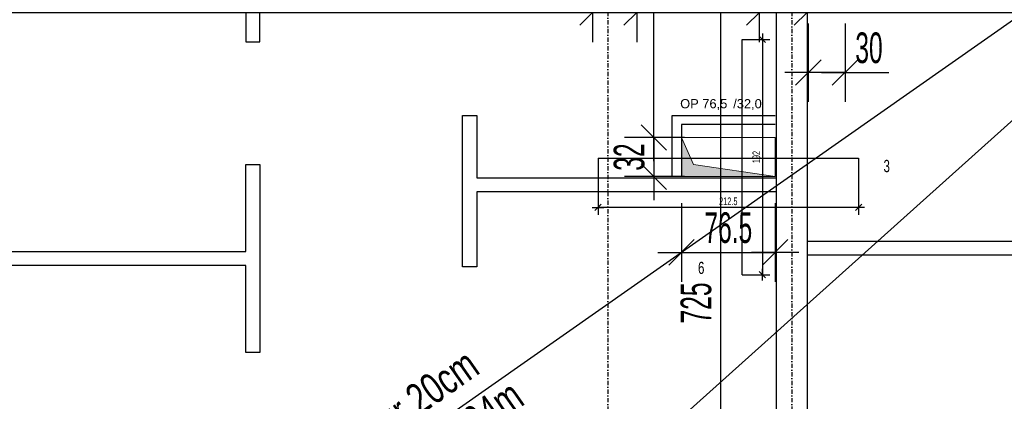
# Model space of a CAD drawing. Header units: millimetres. Extents: x -796 to 14823, y -2819 to 1873.
# Tile 31 of 51: x 11405 to 12209, y -799 to -488. Entities that reach past the tile are written whole.
import ezdxf

# ---------------------------------------------------------------- set-up
doc = ezdxf.new("R2010")
doc.units = ezdxf.units.MM
doc.header["$LTSCALE"] = 10
doc.linetypes.add('MO', pattern=[0.7, 0.35, -0.17, 0.01, -0.17])
for name, color, linetype in [('BA_wym', 1, 'Continuous'), ('BD_osm', 1, 'MO'), ('BD_wic', 1, 'Continuous'), ('BD_wig', 3, 'Continuous'), ('BZ_txs', 2, 'Continuous')]:
    doc.layers.add(name, color=color, linetype=linetype)
doc.layers.add('Nowe_A-Przebicia_Nr_pióra__1', color=7, linetype='Continuous', lineweight=13)
doc.layers.add('Nowe_A-Przebicia_Nr_pióra__102', color=7, linetype='Continuous', lineweight=5, true_color=0xcccccc)
doc.styles.add('BIKTS', font='bikromsw.shx', dxfattribs={"width": 0.8})
doc.styles.add('BIKWYM', font='bikromsw.shx', dxfattribs={"width": 0.6})
doc.styles.add('STYL_AUTOMATYCZNY_1', font='arial.ttf')
doc.dimstyles.new('BA_KR_100_cm', dxfattribs={"dimtxt": 25, "dimasz": 1.666667, "dimexe": 24, "dimexo": 0, "dimgap": 0, "dimtad": 0, "dimdec": 1, "dimrnd": 0.5, "dimzin": 9, "dimdsep": 46, "dimtxsty": 'BIKWYM', "dimblk": 'WYM-KR', "dimcen": 0, "dimdle": 20, "dimclrd": 256, "dimclre": 256, "dimclrt": 2, "dimadec": 0, "dimazin": 0, "dimtfac": 0.033333, "dimtdec": 1, "dimtmove": 0, "dimatfit": 3, "dimldrblk": 'WYM-KR', "dimfxl": 25, "dimfxlon": 1, "dimtvp": 0.8, "dimtolj": 1, "dimarcsym": 0})
doc.dimstyles.new('BA_KR_25_cm', dxfattribs={"dimscale": 0.25, "dimtxt": 25, "dimasz": 1.666667, "dimexe": 24, "dimexo": 0, "dimgap": 0, "dimtad": 0, "dimdec": 1, "dimrnd": 0.5, "dimzin": 9, "dimdsep": 46, "dimtxsty": 'BIKWYM', "dimblk": 'WYM-KR', "dimcen": 0, "dimdle": 20, "dimclrd": 256, "dimclre": 256, "dimclrt": 7, "dimadec": 0, "dimazin": 0, "dimtfac": 0.033333, "dimtdec": 1, "dimtmove": 0, "dimatfit": 3, "dimldrblk": 'WYM-KR', "dimfxl": 1, "dimtvp": 0.8, "dimtolj": 1, "dimarcsym": 0})

# ---------------------------------------------------------------- blocks, each defined once
blk = doc.blocks.new('WYM-KR')
at = {"color": 7, "linetype": 'ByBlock'}
blk.add_line((6.24, 6.24), (-6.24, -6.24), dxfattribs=at)
at = {"linetype": 'ByBlock'}
blk.add_line((11.52, 0), (-11.52, 0), dxfattribs=at)
blk = doc.blocks.new('*D488')
at = {"layer": 'BA_wym', "lineweight": -2}
for p, q in [((10886.64, 769.85), (10837.64, 769.85)), ((10861.64, 768.19), (10861.64, -1275.48)), ((10886.64, -1277.15), (10837.64, -1277.15))]:
    blk.add_line(p, q, dxfattribs=at)
at = {"layer": 'Defpoints', "color": 0}
for p in [(12022.65, 769.85), (10861.64, -1277.15), (11332.64, -1277.15)]:
    blk.add_point(p, dxfattribs=at)
at = {"layer": 'BA_wym', "lineweight": -2, "xscale": 1.666666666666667, "yscale": 1.666666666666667, "zscale": 1.666666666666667}
for p, rotation in [((10861.64, 769.85), 90), ((10861.64, -1277.15), 270)]:
    blk.add_blockref('WYM-KR', p, dxfattribs=dict(at, rotation=rotation))
at = {"layer": 'BA_wym', "color": 2, "insert": (10841.64, -253.65), "char_height": 25, "attachment_point": 5, "rotation": 90, "style": 'BIKWYM'}
blk.add_mtext('\\A1;2047', dxfattribs=at)
blk = doc.blocks.new('*D527')
at = {"layer": 'BA_wym', "lineweight": -2}
for p, q in [((11357.64, -441.84), (11357.64, -505.84)), ((11872.64, -441.84), (11872.64, -505.84)), ((11359.31, -481.84), (11870.98, -481.84))]:
    blk.add_line(p, q, dxfattribs=at)
at = {"layer": 'Defpoints', "color": 0}
for p in [(11357.64, -268.21), (11872.64, -268.21), (11872.64, -481.84)]:
    blk.add_point(p, dxfattribs=at)
at = {"layer": 'BA_wym', "lineweight": -2, "xscale": 1.666666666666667, "yscale": 1.666666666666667, "zscale": 1.666666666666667, "rotation": 180}
blk.add_blockref('WYM-KR', (11357.64, -481.84), dxfattribs=at)
at = {"layer": 'BA_wym', "lineweight": -2, "xscale": 1.666666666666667, "yscale": 1.666666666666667, "zscale": 1.666666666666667}
blk.add_blockref('WYM-KR', (11872.64, -481.84), dxfattribs=at)
at = {"layer": 'BA_wym', "color": 2, "insert": (11635.6, -461.84), "char_height": 25, "attachment_point": 5, "style": 'BIKWYM'}
blk.add_mtext('\\A1;515', dxfattribs=at)
blk = doc.blocks.new('*D528')
at = {"layer": 'BA_wym', "lineweight": -2}
for p, q in [((11872.64, -441.84), (11872.64, -505.84)), ((11908.64, -441.84), (11908.64, -505.84)), ((11870.98, -481.84), (11820.74, -481.84)), ((11872.64, -481.84), (11908.64, -481.84)), ((11910.31, -481.84), (11911.98, -481.84))]:
    blk.add_line(p, q, dxfattribs=at)
at = {"layer": 'Defpoints', "color": 0}
for p in [(11872.64, -356.15), (11908.64, -356.15), (11908.64, -481.84)]:
    blk.add_point(p, dxfattribs=at)
at = {"layer": 'BA_wym', "lineweight": -2, "xscale": 1.666666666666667, "yscale": 1.666666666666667, "zscale": 1.666666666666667}
blk.add_blockref('WYM-KR', (11872.64, -481.84), dxfattribs=at)
at = {"layer": 'BA_wym', "lineweight": -2, "xscale": 1.666666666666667, "yscale": 1.666666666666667, "zscale": 1.666666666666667, "rotation": 180}
blk.add_blockref('WYM-KR', (11908.64, -481.84), dxfattribs=at)
at = {"layer": 'BA_wym', "color": 2, "insert": (11836.93, -461.84), "char_height": 25, "attachment_point": 5, "style": 'BIKWYM'}
blk.add_mtext('\\A1;36', dxfattribs=at)
blk = doc.blocks.new('*D529')
at = {"layer": 'BA_wym', "lineweight": -2}
for p, q in [((11908.64, -441.84), (11908.64, -505.84)), ((12008.64, -441.84), (12008.64, -505.84)), ((11910.31, -481.84), (12006.98, -481.84))]:
    blk.add_line(p, q, dxfattribs=at)
at = {"layer": 'Defpoints', "color": 0}
for p in [(11908.64, -356.15), (12008.64, -356.15), (12008.64, -481.84)]:
    blk.add_point(p, dxfattribs=at)
at = {"layer": 'BA_wym', "lineweight": -2, "xscale": 1.666666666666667, "yscale": 1.666666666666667, "zscale": 1.666666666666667, "rotation": 180}
blk.add_blockref('WYM-KR', (11908.64, -481.84), dxfattribs=at)
at = {"layer": 'BA_wym', "lineweight": -2, "xscale": 1.666666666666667, "yscale": 1.666666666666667, "zscale": 1.666666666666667}
blk.add_blockref('WYM-KR', (12008.64, -481.84), dxfattribs=at)
at = {"layer": 'BA_wym', "color": 2, "insert": (11958.64, -461.84), "char_height": 25, "attachment_point": 5, "style": 'BIKWYM'}
blk.add_mtext('\\A1;100', dxfattribs=at)
blk = doc.blocks.new('*D530')
at = {"layer": 'BA_wym', "lineweight": -2}
for p, q in [((12008.64, -441.84), (12008.64, -505.84)), ((12047.64, -441.84), (12047.64, -505.84)), ((12010.31, -481.84), (12045.98, -481.84))]:
    blk.add_line(p, q, dxfattribs=at)
at = {"layer": 'Defpoints', "color": 0}
for p in [(12008.64, -356.15), (12047.64, -356.15), (12047.64, -481.84)]:
    blk.add_point(p, dxfattribs=at)
at = {"layer": 'BA_wym', "lineweight": -2, "xscale": 1.666666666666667, "yscale": 1.666666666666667, "zscale": 1.666666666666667, "rotation": 180}
blk.add_blockref('WYM-KR', (12008.64, -481.84), dxfattribs=at)
at = {"layer": 'BA_wym', "lineweight": -2, "xscale": 1.666666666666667, "yscale": 1.666666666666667, "zscale": 1.666666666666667}
blk.add_blockref('WYM-KR', (12047.64, -481.84), dxfattribs=at)
at = {"layer": 'BA_wym', "color": 2, "insert": (12028.14, -461.84), "char_height": 25, "attachment_point": 5, "style": 'BIKWYM'}
blk.add_mtext('\\A1;39', dxfattribs=at)
blk = doc.blocks.new('*D531')
at = {"layer": 'BA_wym', "lineweight": -2}
for p, q in [((12047.64, -441.84), (12047.64, -505.84)), ((12242.14, -441.84), (12242.14, -505.84)), ((12049.31, -481.84), (12240.48, -481.84))]:
    blk.add_line(p, q, dxfattribs=at)
at = {"layer": 'Defpoints', "color": 0}
for p in [(12047.64, -356.15), (12242.14, -356.15), (12242.14, -481.84)]:
    blk.add_point(p, dxfattribs=at)
at = {"layer": 'BA_wym', "lineweight": -2, "xscale": 1.666666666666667, "yscale": 1.666666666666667, "zscale": 1.666666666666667, "rotation": 180}
blk.add_blockref('WYM-KR', (12047.64, -481.84), dxfattribs=at)
at = {"layer": 'BA_wym', "lineweight": -2, "xscale": 1.666666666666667, "yscale": 1.666666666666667, "zscale": 1.666666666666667}
blk.add_blockref('WYM-KR', (12242.14, -481.84), dxfattribs=at)
at = {"layer": 'BA_wym', "color": 2, "insert": (12144.89, -461.84), "char_height": 25, "attachment_point": 5, "style": 'BIKWYM'}
blk.add_mtext('\\A1;194.5', dxfattribs=at)
blk = doc.blocks.new('*D557')
at = {"layer": 'BA_wym', "lineweight": -2}
for p, q in [((12002.13, -356.15), (11953.13, -356.15)), ((11977.13, -357.81), (11977.13, -1079.48)), ((12002.13, -1081.15), (11953.13, -1081.15))]:
    blk.add_line(p, q, dxfattribs=at)
at = {"layer": 'Defpoints', "color": 0}
for p in [(12017.13, -356.15), (11977.13, -1081.15), (12017.13, -1081.15)]:
    blk.add_point(p, dxfattribs=at)
at = {"layer": 'BA_wym', "lineweight": -2, "xscale": 1.666666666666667, "yscale": 1.666666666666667, "zscale": 1.666666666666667}
for p, rotation in [((11977.13, -356.15), 90), ((11977.13, -1081.15), 270)]:
    blk.add_blockref('WYM-KR', p, dxfattribs=dict(at, rotation=rotation))
at = {"layer": 'BA_wym', "color": 2, "insert": (11957.13, -718.65), "char_height": 25, "attachment_point": 5, "rotation": 90, "style": 'BIKWYM'}
blk.add_mtext('\\A1;725', dxfattribs=at)
blk = doc.blocks.new('*D577')
at = {"layer": 'BA_wym', "lineweight": -2}
for p, q in [((11947.57, -583.69), (11898.57, -583.69)), ((11922.57, -582.03), (11922.57, -580.36)), ((11922.57, -583.69), (11922.57, -615.64)), ((11947.57, -615.64), (11898.57, -615.64)), ((11922.57, -617.31), (11922.57, -618.98))]:
    blk.add_line(p, q, dxfattribs=at)
at = {"layer": 'Defpoints', "color": 0}
for p in [(11973.32, -583.69), (11922.57, -615.64), (11973.32, -615.64)]:
    blk.add_point(p, dxfattribs=at)
at = {"layer": 'BA_wym', "lineweight": -2, "xscale": 1.666666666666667, "yscale": 1.666666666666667, "zscale": 1.666666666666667}
for p, rotation in [((11922.57, -583.69), 270), ((11922.57, -615.64), 90)]:
    blk.add_blockref('WYM-KR', p, dxfattribs=dict(at, rotation=rotation))
at = {"layer": 'BA_wym', "color": 2, "insert": (11902.57, -599.67), "char_height": 25, "attachment_point": 5, "rotation": 90, "style": 'BIKWYM'}
blk.add_mtext('\\A1;32', dxfattribs=at)
blk = doc.blocks.new('*D578')
at = {"layer": 'BA_wym', "lineweight": -2}
for p, q in [((11947.57, -356.15), (11898.57, -356.15)), ((11922.57, -582.03), (11922.57, -357.81)), ((11947.57, -583.69), (11898.57, -583.69))]:
    blk.add_line(p, q, dxfattribs=at)
at = {"layer": 'Defpoints', "color": 0}
for p in [(11922.57, -356.15), (11962.57, -356.15), (11973.32, -583.69)]:
    blk.add_point(p, dxfattribs=at)
at = {"layer": 'BA_wym', "lineweight": -2, "xscale": 1.666666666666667, "yscale": 1.666666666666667, "zscale": 1.666666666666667}
for p, rotation in [((11922.57, -356.15), 90), ((11922.57, -583.69), 270)]:
    blk.add_blockref('WYM-KR', p, dxfattribs=dict(at, rotation=rotation))
at = {"layer": 'BA_wym', "color": 2, "insert": (11902.57, -421.12), "char_height": 25, "attachment_point": 5, "rotation": 90, "style": 'BIKWYM'}
blk.add_mtext('\\A1;227.5', dxfattribs=at)
blk = doc.blocks.new('*D579')
at = {"layer": 'BA_wym', "lineweight": -2}
for p, q in [((11945.14, -637.36), (11945.14, -701.36)), ((12021.64, -637.36), (12021.64, -701.36)), ((11946.81, -677.36), (12019.98, -677.36))]:
    blk.add_line(p, q, dxfattribs=at)
at = {"layer": 'Defpoints', "color": 0}
for p in [(11945.14, -615.64), (12021.64, -615.64), (12021.64, -677.36)]:
    blk.add_point(p, dxfattribs=at)
at = {"layer": 'BA_wym', "lineweight": -2, "xscale": 1.666666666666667, "yscale": 1.666666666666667, "zscale": 1.666666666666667, "rotation": 180}
blk.add_blockref('WYM-KR', (11945.14, -677.36), dxfattribs=at)
at = {"layer": 'BA_wym', "lineweight": -2, "xscale": 1.666666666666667, "yscale": 1.666666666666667, "zscale": 1.666666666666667}
blk.add_blockref('WYM-KR', (12021.64, -677.36), dxfattribs=at)
at = {"layer": 'BA_wym', "color": 2, "insert": (11983.39, -657.36), "char_height": 25, "attachment_point": 5, "style": 'BIKWYM'}
blk.add_mtext('\\A1;76.5', dxfattribs=at)
blk = doc.blocks.new('*D581')
at = {"layer": 'BA_wym', "lineweight": -2}
for p, q in [((12048.64, -490.7), (12048.64, -554.7)), ((12078.64, -490.7), (12078.64, -554.7)), ((12046.98, -530.7), (12045.31, -530.7)), ((12078.64, -530.7), (12048.64, -530.7)), ((12080.31, -530.7), (12114.36, -530.7))]:
    blk.add_line(p, q, dxfattribs=at)
at = {"layer": 'Defpoints', "color": 0}
for p in [(12048.64, -407.15), (12078.64, -407.15), (12048.64, -530.7)]:
    blk.add_point(p, dxfattribs=at)
at = {"layer": 'BA_wym', "lineweight": -2, "xscale": 1.666666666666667, "yscale": 1.666666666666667, "zscale": 1.666666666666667}
blk.add_blockref('WYM-KR', (12048.64, -530.7), dxfattribs=at)
at = {"layer": 'BA_wym', "lineweight": -2, "xscale": 1.666666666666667, "yscale": 1.666666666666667, "zscale": 1.666666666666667, "rotation": 180}
blk.add_blockref('WYM-KR', (12078.64, -530.7), dxfattribs=at)
at = {"layer": 'BA_wym', "color": 2, "insert": (12098.17, -510.7), "char_height": 25, "attachment_point": 5, "style": 'BIKWYM'}
blk.add_mtext('\\A1;30', dxfattribs=at)
blk = doc.blocks.new('*D634')
at = {"layer": 'BA_wym', "lineweight": -2}
for p, q in [((11161.64, -1642.6), (11161.64, -1706.6)), ((14108.64, -1642.6), (14108.64, -1706.6)), ((11163.31, -1682.6), (14106.98, -1682.6))]:
    blk.add_line(p, q, dxfattribs=at)
at = {"layer": 'Defpoints', "color": 0}
for p in [(11161.64, -178.65), (14108.64, -178.65), (14108.64, -1682.6)]:
    blk.add_point(p, dxfattribs=at)
at = {"layer": 'BA_wym', "lineweight": -2, "xscale": 1.666666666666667, "yscale": 1.666666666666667, "zscale": 1.666666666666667, "rotation": 180}
blk.add_blockref('WYM-KR', (11161.64, -1682.6), dxfattribs=at)
at = {"layer": 'BA_wym', "lineweight": -2, "xscale": 1.666666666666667, "yscale": 1.666666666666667, "zscale": 1.666666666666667}
blk.add_blockref('WYM-KR', (14108.64, -1682.6), dxfattribs=at)
at = {"layer": 'BA_wym', "color": 2, "insert": (12635.14, -1662.6), "char_height": 25, "attachment_point": 5, "style": 'BIKWYM'}
blk.add_mtext('\\A1;2947', dxfattribs=at)
blk = doc.blocks.new('*D643')
at = {"layer": 'BD_wic', "lineweight": -2}
for p, q in [((11994.68, -503.69), (12017.27, -503.69)), ((12011.27, -504.11), (12011.27, -695.23)), ((11994.68, -695.64), (12017.27, -695.64))]:
    blk.add_line(p, q, dxfattribs=at)
at = {"layer": 'Defpoints', "color": 0}
for p in [(11994.68, -503.69), (11994.68, -695.64), (12011.27, -695.64)]:
    blk.add_point(p, dxfattribs=at)
at = {"layer": 'BD_wic', "lineweight": -2, "xscale": 0.4166666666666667, "yscale": 0.4166666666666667, "zscale": 0.4166666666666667}
for p, rotation in [((12011.27, -503.69), 90), ((12011.27, -695.64), 270)]:
    blk.add_blockref('WYM-KR', p, dxfattribs=dict(at, rotation=rotation))
at = {"layer": 'BD_wic', "color": 7, "insert": (12006.27, -599.67), "char_height": 6.25, "attachment_point": 5, "rotation": 90, "style": 'BIKWYM'}
blk.add_mtext('\\A1;192', dxfattribs=at)
blk = doc.blocks.new('*D644')
at = {"layer": 'BD_wic', "lineweight": -2}
for p, q in [((11877.15, -600.59), (11877.15, -646.76)), ((12089.64, -600.59), (12089.64, -646.76)), ((12089.23, -640.76), (11877.56, -640.76))]:
    blk.add_line(p, q, dxfattribs=at)
at = {"layer": 'Defpoints', "color": 0}
for p in [(11877.15, -600.59), (12089.64, -600.59), (11877.15, -640.76)]:
    blk.add_point(p, dxfattribs=at)
at = {"layer": 'BD_wic', "lineweight": -2, "xscale": 0.4166666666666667, "yscale": 0.4166666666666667, "zscale": 0.4166666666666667, "rotation": 180}
blk.add_blockref('WYM-KR', (11877.15, -640.76), dxfattribs=at)
at = {"layer": 'BD_wic', "lineweight": -2, "xscale": 0.4166666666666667, "yscale": 0.4166666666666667, "zscale": 0.4166666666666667}
blk.add_blockref('WYM-KR', (12089.64, -640.76), dxfattribs=at)
at = {"layer": 'BD_wic', "color": 7, "insert": (11983.39, -635.76), "char_height": 6.25, "attachment_point": 5, "style": 'BIKWYM'}
blk.add_mtext('\\A1;212.5', dxfattribs=at)

msp = doc.modelspace()

# ---------------------------------------------------------------- hatches: boundary and pattern name
at = {"layer": 'Nowe_A-Przebicia_Nr_pióra__102', "linetype": 'Continuous', "lineweight": 5, "true_color": 0xcccccc}
msp.add_hatch(color=254, dxfattribs=at).paths.add_polyline_path([(12021.64, -615.64), (11945.15, -615.64), (11945.15, -583.69), (11955.13, -605.66)])

# ---------------------------------------------------------------- linework, layer by layer
at = {"layer": 'BD_osm'}
for points in [[(11885.14, 1289.86), (11885.14, -1782.6)], [(12035.14, 1289.86), (12035.14, -1782.6)]]:
    msp.add_lwpolyline(points, dxfattribs=at)
at = {"layer": 'BD_wic', "color": 5}
for p, q in [((10396.41, -2199.47), (14823.18, 1767.09)), ((11994.68, -695.64), (11994.68, -503.69)), ((11877.15, -600.59), (12089.64, -600.59))]:
    msp.add_line(p, q, dxfattribs=at)
at = {"layer": 'BD_wic'}
for points in [[(11332.64, -1106.15), (13937.64, 718.85)], [(11589.65, -251.15), (11589.65, -505.66), (11601.15, -505.66), (11601.15, -444.64)], [(12047.64, -668.14), (12219.64, -668.14), (12219.64, -552.15), (12231.14, -552.15), (12231.14, -668.14), (12301.14, -668.14), (12301.14, -750.64), (12289.64, -750.64), (12289.64, -679.64), (12047.64, -679.64)], [(12022.64, -628.14), (11778.15, -628.14), (11778.15, -689.14), (11766.65, -689.14), (11766.65, -565.64), (11778.15, -565.64), (11778.15, -616.64), (12022.64, -616.64)], [(11937.65, -615.64), (11937.65, -565.64), (12021.64, -565.64)], [(12021.64, -573.14), (11945.15, -573.14), (11945.15, -615.64)], [(11357.64, -676.66), (11589.65, -676.66), (11589.65, -605.66), (11601.15, -605.66), (11601.15, -759.16), (11589.65, -759.16), (11589.65, -688.16), (11357.64, -688.16)]]:
    msp.add_lwpolyline(points, dxfattribs=at)
at = {"layer": 'BD_wig'}
msp.add_lwpolyline([(11955.15, -1106.15), (11955.15, -1081.15), (12022.64, -1081.15), (12022.64, -356.15), (12008.64, -356.15), (12008.64, -331.15), (12242.14, -331.15), (12242.14, -356.15), (12047.64, -356.15), (12047.64, -1081.15), (12085.14, -1081.15), (12085.14, -1106.15), (11955.15, -1106.15)], dxfattribs=at)
at = {"layer": 'Nowe_A-Przebicia_Nr_pióra__1', "color": 7, "linetype": 'Continuous', "lineweight": 13}
for p, q in [((11955.13, -605.66), (11945.15, -583.69)), ((11945.15, -583.69), (12021.64, -583.69)), ((11945.15, -615.64), (11945.15, -583.69)), ((12021.64, -583.69), (12021.64, -615.64)), ((12021.64, -615.64), (11955.13, -605.66)), ((12021.64, -615.64), (11945.15, -615.64))]:
    msp.add_line(p, q, dxfattribs=at)

# ---------------------------------------------------------------- texts
at = {"layer": 'BZ_txs', "color": 3, "char_height": 10, "width": 452.0462, "attachment_point": 1, "style": 'BIKTS'}
for s, insert in [('{\\W0.7;3}', (12110.04, -601.98)), ('{\\W0.7;6}', (11958.68, -685.03))]:
    msp.add_mtext(s, dxfattribs=dict(at, insert=insert))
at = {"layer": 'BZ_txs', "insert": (11472.13, -961.88), "char_height": 25, "width": 777.0831, "attachment_point": 1, "rotation": 35.01416, "style": 'BIKTS'}
msp.add_mtext('{\\W0.75;Poz. 3.1\\A1; Płyta stropowa gr.20cm\\Ppoziom wierzchu +8,53m; +5,64m}', dxfattribs=at)
at = {"layer": 'Nowe_A-Przebicia_Nr_pióra__1', "color": 7, "lineweight": 13, "style": 'STYL_AUTOMATYCZNY_1'}
for s, p in [('OP 76,5', (11944.13, -559.88)), (' /32,0', (11984.49, -559.88))]:
    msp.add_text(s, height=7.5, dxfattribs=at).set_placement(p)

# ---------------------------------------------------------------- dimensions: what is measured, and where the dimension line sits
at = {"layer": 'BA_wym'}
for base, p1, p2, angle, override, picture, middle in [((10861.64, -1277.15), (12022.65, 769.85), (11332.64, -1277.15), 90, {"dimatfit": 1}, '*D488', (10841.64, -253.65)), ((11977.13, -1081.15), (12017.13, -356.15), (12017.13, -1081.15), 90, {"dimatfit": 1}, '*D557', (11957.13, -718.65)), ((12021.64, -677.36), (11945.14, -615.64), (12021.64, -615.64), 180, {"dimatfit": 1, "dimfxl": 40}, '*D579', (11983.39, -657.36))]:
    dim = msp.add_linear_dim(base=base, p1=p1, p2=p2, angle=angle, dimstyle='BA_KR_100_cm', override=override, dxfattribs=at)
    dim.commit()
    dim.dimension.update_dxf_attribs({"geometry": picture, "text_midpoint": middle})
for base, p1, p2, override, picture, middle in [((14108.64, -1682.6), (11161.64, -178.65), (14108.64, -178.65), {"dimatfit": 1, "dimfxl": 40}, '*D634', (12635.14, -1662.6)), ((12008.64, -481.84), (11908.64, -356.15), (12008.64, -356.15), {"dimtmove": 1, "dimatfit": 1, "dimfxl": 40}, '*D529', (11958.64, -461.84)), ((12047.64, -481.84), (12008.64, -356.15), (12047.64, -356.15), {"dimtmove": 1, "dimatfit": 1, "dimfxl": 40}, '*D530', (12028.14, -461.84)), ((12242.14, -481.84), (12047.64, -356.15), (12242.14, -356.15), {"dimtmove": 1, "dimatfit": 1, "dimfxl": 40}, '*D531', (12144.89, -461.84))]:
    dim = msp.add_linear_dim(base=base, p1=p1, p2=p2, dimstyle='BA_KR_100_cm', override=override, dxfattribs=at)
    dim.commit()
    dim.dimension.update_dxf_attribs({"geometry": picture, "text_midpoint": middle})
for base, p1, p2, override, picture, middle in [((11872.64, -481.84), (11357.64, -268.21), (11872.64, -268.21), {"dimtmove": 1, "dimatfit": 1, "dimfxl": 40}, '*D527', (11635.6, -481.84)), ((11908.64, -481.84), (11872.64, -356.15), (11908.64, -356.15), {"dimblk": 'WYM-KR', "dimatfit": 1, "dimfxl": 40}, '*D528', (11836.93, -481.84))]:
    dim = msp.add_linear_dim(base=base, p1=p1, p2=p2, dimstyle='BA_KR_100_cm', override=override, dxfattribs=at)
    dim.commit()
    dim.dimension.update_dxf_attribs({"geometry": picture, "text_midpoint": middle, "dimtype": 160})
for base, p1, p2, angle, override, picture, middle in [((11922.57, -356.15), (11973.32, -583.69), (11962.57, -356.15), 90, {"dimatfit": 1}, '*D578', (11922.57, -421.12)), ((12048.64, -530.7), (12078.64, -407.15), (12048.64, -407.15), 180, {"dimatfit": 1, "dimfxl": 40}, '*D581', (12098.17, -530.7)), ((11922.5697, -615.6449), (11973.3245, -583.6939), (11973.3245, -615.6449), 90, {"dimatfit": 1}, '*D577', (11922.5697, -599.6694))]:
    dim = msp.add_linear_dim(base=base, p1=p1, p2=p2, angle=angle, dimstyle='BA_KR_100_cm', override=override, dxfattribs=at)
    dim.commit()
    dim.dimension.update_dxf_attribs({"geometry": picture, "text_midpoint": middle, "dimtype": 160})
at = {"layer": 'BD_wic', "color": 5}
dim = msp.add_linear_dim(base=(12011.2699, -695.6448), p1=(11994.6811, -503.6939), p2=(11994.6811, -695.6448), angle=90, dimstyle='BA_KR_25_cm', dxfattribs=at)
dim.commit()
dim.dimension.update_dxf_attribs({"geometry": '*D643', "text_midpoint": (12006.2699, -599.6694)})
dim = msp.add_linear_dim(base=(11877.15, -640.76), p1=(12089.64, -600.59), p2=(11877.15, -600.59), dimstyle='BA_KR_25_cm', dxfattribs=at)
dim.commit()
dim.dimension.update_dxf_attribs({"geometry": '*D644', "text_midpoint": (11983.39, -635.76)})

doc.saveas('drawing.dxf')
